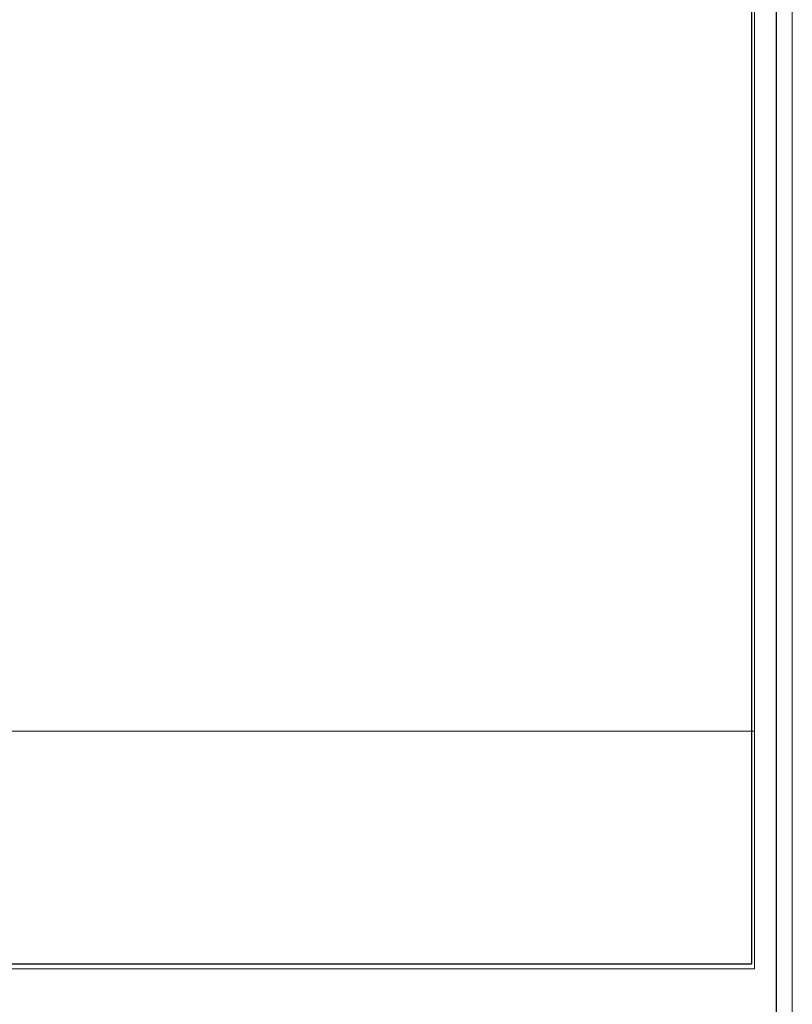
# Model space of a CAD drawing. Header units: millimetres. Extents: x 5 to 192, y 6 to 95.
# Tile 44 of 59: x 116.13 to 120.78, y 27.51 to 33.44. Entities that reach past the tile are written whole.
import ezdxf

# ---------------------------------------------------------------- set-up
doc = ezdxf.new("R2010")
doc.units = ezdxf.units.MM
doc.header["$MEASUREMENT"] = 0
doc.layers.add('Vrstva 1', color=7, linetype='Continuous')

msp = doc.modelspace()

# ---------------------------------------------------------------- linework, layer by layer
at = {"layer": 'Vrstva 1', "color": 250, "lineweight": 13}
msp.add_lwpolyline([(102.8273, 18.4289), (120.7815, 18.4289), (120.7815, 81.9267), (102.8273, 81.9267), (102.8273, 18.4289)], close=True, dxfattribs=at)
at = {"layer": 'Vrstva 1', "color": 250, "lineweight": 18}
msp.add_lwpolyline([(103.0544, 27.7253), (120.5544, 27.7253), (120.5544, 72.5889), (103.0544, 72.5889), (103.0544, 27.7253)], close=True, dxfattribs=at)
at = {"layer": 'Vrstva 1', "color": 250, "lineweight": 25}
msp.add_open_spline([(120.6835, 6.1571), (120.6835, 6.1571), (120.6835, 94.1753), (120.6835, 94.1753), (120.6835, 94.1753), (120.6835, 94.1753), (102.9221, 94.1753), (102.9221, 94.1753), (102.9221, 94.1753), (102.9221, 94.1753), (102.9221, 6.1571), (102.9221, 6.1571), (102.9221, 6.1571), (102.9221, 6.1571), (120.6835, 6.1571), (120.6835, 6.1571)], degree=3, knots=[0, 0, 0, 0, 0.25, 0.25, 0.25, 0.25, 0.5, 0.5, 0.5, 0.5, 0.75, 0.75, 0.75, 0.75, 1, 1, 1, 1], dxfattribs=at)
at = {"layer": 'Vrstva 1', "lineweight": 25}
for points in [[(120.5354, 70.9442), (120.5354, 70.9442), (120.5354, 29.3701), (120.5354, 29.3701)], [(120.5354, 29.3701), (120.5354, 29.3701), (120.5354, 27.7571), (120.5354, 27.7571)], [(103.0734, 27.7571), (103.0734, 27.7571), (120.5354, 27.7571), (120.5354, 27.7571)]]:
    msp.add_open_spline(points, degree=3, dxfattribs=at)
at = {"layer": 'Vrstva 1', "lineweight": 5}
for points in [[(120.5544, 69.645), (120.5544, 69.645), (120.5544, 30.6692), (120.5544, 30.6692)], [(120.5544, 30.6692), (120.5544, 30.6692), (120.5544, 29.1571), (120.5544, 29.1571)], [(103.0544, 29.1571), (103.0544, 29.1571), (120.5544, 29.1571), (120.5544, 29.1571)]]:
    msp.add_open_spline(points, degree=3, dxfattribs=at)

doc.saveas('drawing.dxf')
